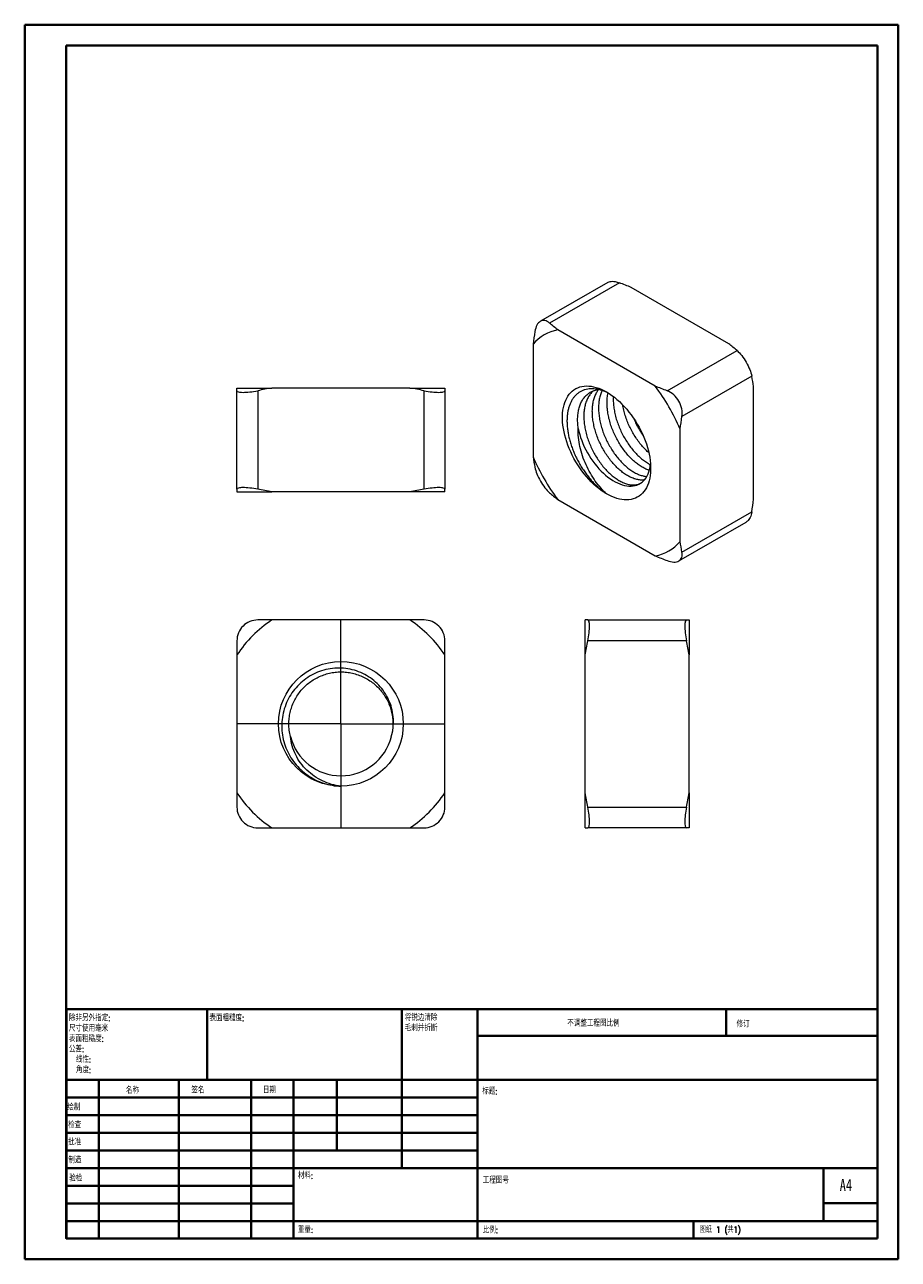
# Model space of a CAD drawing. Header units: millimetres. Extents: x 0 to 210, y 0 to 297.
import ezdxf

# ---------------------------------------------------------------- set-up
doc = ezdxf.new("R2010")
doc.units = ezdxf.units.MM
doc.styles.add('SLDTEXTSTYLE0', font='TXT', dxfattribs={"width": 0.75, "bigfont": 'bigfont'})
doc.styles.add('SLDTEXTSTYLE1', font='TXT', dxfattribs={"width": 0.75})
doc.styles.add('SLDTEXTSTYLE2', font='TXT', dxfattribs={"width": 0.694444, "bigfont": 'bigfont'})

# ---------------------------------------------------------------- blocks, each defined once
blk = doc.blocks.new('SW_NOTE_0')
at = {"color": 0, "linetype": 'Continuous', "lineweight": 0, "char_height": 1.5, "attachment_point": 1, "style": 'SLDTEXTSTYLE0'}
for s, insert in [('\\M+18FAB锐边\\M+190B4\\M+18F9C', (0, 1.93)), ('\\M+196D1\\M+18E68\\M+19BF3\\M+190DC\\M+19266', (0, -0.57))]:
    blk.add_mtext(s, dxfattribs=dict(at, insert=insert))
blk = doc.blocks.new('SW_NOTE_1')
at = {"color": 0, "linetype": 'Continuous', "lineweight": 0, "char_height": 1.5, "attachment_point": 1, "style": 'SLDTEXTSTYLE0'}
for s, insert in [('\\M+18F9C\\M+194F1另\\M+18A4F\\M+18E77\\M+192E8:', (0, 1.93)), ('\\M+18EDA\\M+190A1\\M+18E67\\M+19770\\M+19F7C\\M+195C4', (0, -0.57)), ('\\M+1955C\\M+196CA\\M+19165糙\\M+19378:', (0, -3.07)), ('\\M+18CF6\\M+18DB7:', (0, -5.57)), ('线\\M+190AB:', (1.69, -8.07)), ('\\M+18A70\\M+19378:', (1.69, -10.57))]:
    blk.add_mtext(s, dxfattribs=dict(at, insert=insert))
blk = doc.blocks.new('SW_CENTERMARKSYMBOL_0')
at = {"color": 0, "linetype": 'Continuous', "lineweight": 0}
for p, q in [((0, 12.5), (0, 25)), ((0, 0), (0, 12.5)), ((-12.5, 0), (-25, 0)), ((0, 0), (-12.5, 0)), ((0, 0), (0, -12.5)), ((0, 0), (12.5, 0)), ((12.5, 0), (25, 0)), ((0, -12.5), (0, -25))]:
    blk.add_line(p, q, dxfattribs=at)

msp = doc.modelspace()

# ---------------------------------------------------------------- linework, layer by layer
at = {"color": 7, "linetype": 'Continuous', "lineweight": 40}
for p, q in [((0.08, 0.21), (0.08, 297.21)), ((0.08, 297.21), (210.08, 297.21)), ((210.08, 0.21), (210.08, 297.21)), ((210.08, 292.21), (210.08, 297.21)), ((10.08, 292.21), (205.08, 292.21)), ((10.08, 5.21), (10.08, 292.21)), ((205.08, 5.21), (205.08, 292.21)), ((10.11, 60.37), (205.08, 60.37)), ((10.11, 60.37), (10.11, 5.12)), ((43.91, 43.37), (43.91, 60.37)), ((90.71, 60.37), (90.71, 22.12)), ((108.91, 60.37), (108.91, 5.12)), ((168.68, 54.09), (168.68, 60.46)), ((205.08, 54), (108.91, 54)), ((205.08, 43.37), (10.11, 43.37)), ((17.91, 43.37), (17.91, 5.12)), ((37.1, 43.37), (37.1, 5.12)), ((54.51, 43.37), (54.51, 5.12)), ((64.71, 5.12), (64.71, 43.37)), ((75.11, 26.37), (75.11, 43.37)), ((108.91, 39.12), (10.11, 39.12)), ((108.91, 34.87), (10.11, 34.87)), ((108.91, 30.62), (10.11, 30.62)), ((108.91, 26.37), (10.11, 26.37)), ((64.71, 22.12), (10.11, 22.12)), ((64.71, 22.12), (205.08, 22.12)), ((192.08, 9.46), (192.08, 22.21)), ((64.71, 17.87), (10.11, 17.87)), ((64.71, 13.62), (10.11, 13.62)), ((205.08, 13.71), (192.08, 13.71)), ((10.11, 9.37), (205.08, 9.37)), ((160.88, 5.21), (160.88, 9.46)), ((10.08, 5.21), (205.08, 5.21)), ((205.08, 5.21), (180.99, 5.21)), ((0.08, 0.21), (210.08, 0.21))]:
    msp.add_line(p, q, dxfattribs=at)
at = {"color": 7, "linetype": 'Continuous', "lineweight": 15}
for p, q in [((140.25, 235.22), (124.04, 225.86)), ((143.03, 235.13), (126.26, 225.45)), ((169.35, 220.46), (145.9, 234)), ((151.67, 210.26), (128.22, 223.79)), ((122.27, 220.36), (122.27, 193.28)), ((154.54, 209.12), (171.31, 218.8)), ((174.85, 212.68), (158.08, 203)), ((51.09, 209.81), (59.51, 209.81)), ((51.09, 185.46), (51.09, 209.17)), ((56.09, 209.17), (56.09, 185.46)), ((92.67, 209.81), (59.51, 209.81)), ((92.67, 209.81), (101.09, 209.81)), ((96.09, 185.46), (96.09, 209.17)), ((101.09, 209.17), (101.09, 185.46)), ((175.3, 183.07), (175.3, 210.15)), ((157.62, 172.87), (157.62, 199.95)), ((51.09, 184.81), (59.51, 184.81)), ((92.67, 184.81), (59.51, 184.81)), ((101.09, 184.81), (92.67, 184.81)), ((128.22, 182.97), (151.67, 169.43)), ((158.08, 170.34), (174.85, 180.02)), ((157.33, 168.21), (173.53, 177.57)), ((92.67, 154.02), (59.51, 154.02)), ((134.82, 145.6), (134.82, 154.02)), ((135.46, 154.02), (159.18, 154.02)), ((159.82, 154.02), (159.82, 145.6)), ((159.18, 149.02), (135.46, 149.02)), ((51.09, 145.6), (51.09, 112.43)), ((101.09, 112.43), (101.09, 145.6)), ((134.82, 112.43), (134.82, 145.6)), ((159.82, 112.43), (159.82, 145.6)), ((134.82, 104.02), (134.82, 112.43)), ((159.82, 112.43), (159.82, 104.02)), ((135.46, 109.02), (159.18, 109.02)), ((59.51, 104.02), (92.67, 104.02)), ((159.18, 104.02), (135.46, 104.02))]:
    msp.add_line(p, q, dxfattribs=at)
at = {"color": 7, "linetype": 'Continuous', "lineweight": 15, "flags": 128}
for points in [[(139.95, 184.36), (139.32, 184.75), (138.69, 185.17), (138.07, 185.64), (137.46, 186.14), (136.85, 186.69), (136.25, 187.26), (135.67, 187.87), (135.1, 188.51), (134.55, 189.18), (134.02, 189.87), (133.51, 190.59), (133.02, 191.33), (132.56, 192.09), (132.12, 192.86), (131.71, 193.65), (131.33, 194.45), (130.98, 195.25), (130.66, 196.06), (130.37, 196.87), (130.12, 197.68), (129.9, 198.49), (129.72, 199.29), (129.57, 200.08), (129.46, 200.86), (129.38, 201.62), (129.35, 202.37), (129.35, 203.09), (129.38, 203.8), (129.46, 204.48), (129.57, 205.13), (129.72, 205.75), (129.9, 206.33), (130.12, 206.89), (130.37, 207.41), (130.66, 207.89), (130.98, 208.33), (131.33, 208.73), (131.71, 209.08), (132.12, 209.4), (132.56, 209.66), (133.02, 209.89), (133.51, 210.06), (134.02, 210.19), (134.55, 210.27), (135.1, 210.3), (135.67, 210.29), (136.25, 210.22), (136.85, 210.11), (137.46, 209.95), (138.07, 209.75), (138.69, 209.5), (139.32, 209.2), (139.95, 208.86), (140.58, 208.47), (141.2, 208.05), (141.82, 207.58), (142.44, 207.08), (143.04, 206.54), (143.64, 205.96), (144.22, 205.35), (144.79, 204.71), (145.34, 204.04), (145.87, 203.35), (146.38, 202.63), (146.87, 201.89), (147.34, 201.13), (147.77, 200.36), (148.18, 199.57), (148.56, 198.78), (148.92, 197.97), (149.24, 197.16), (149.52, 196.35), (149.78, 195.54), (150, 194.73), (150.18, 193.93), (150.33, 193.14), (150.44, 192.36), (150.51, 191.6), (150.55, 190.85), (150.55, 190.13), (150.51, 189.42), (150.44, 188.75), (150.33, 188.1), (150.18, 187.48), (150, 186.89), (149.78, 186.33), (149.52, 185.82), (149.24, 185.34), (148.92, 184.9), (148.56, 184.5), (148.18, 184.14), (147.77, 183.83), (147.34, 183.56), (146.87, 183.34), (146.38, 183.16), (145.87, 183.03), (145.34, 182.95), (144.79, 182.92), (144.22, 182.93), (143.64, 183), (143.04, 183.11), (142.44, 183.27), (141.82, 183.47), (141.2, 183.72), (140.58, 184.02), (139.95, 184.36)], [(133.14, 200.09), (133.3, 199.37), (133.49, 198.64), (133.72, 197.9), (133.98, 197.16), (134.27, 196.43), (134.59, 195.7), (134.95, 194.97), (135.33, 194.26), (135.74, 193.57), (136.17, 192.89), (136.62, 192.23), (137.1, 191.59), (137.6, 190.98), (138.11, 190.39), (138.64, 189.84), (139.18, 189.32), (139.73, 188.83), (140.29, 188.38), (140.86, 187.97), (141.43, 187.59), (142, 187.27), (142.57, 186.98), (143.14, 186.74), (143.7, 186.54), (144.25, 186.39), (144.79, 186.29), (145.32, 186.23), (145.83, 186.22), (146.33, 186.26), (146.81, 186.35), (147.26, 186.48), (147.69, 186.66), (148.1, 186.89), (148.48, 187.16), (148.84, 187.47), (149.16, 187.83), (149.45, 188.23), (149.71, 188.67), (149.94, 189.14), (150.13, 189.65), (150.29, 190.19)]]:
    msp.add_lwpolyline(points, dxfattribs=at)
at = {"color": 7, "linetype": 'Continuous', "lineweight": 15}
msp.add_circle((76.09, 129.02), 15, dxfattribs=at)
for centre, radius, start, end in [((130.07, 213.72), 10.24, 100.3958, 139.6149), ((110.31, 179.5), 51.54, 23.3692, 36.6308), ((169.58, 213.72), 51.54, 203.3692, 216.6308), ((149.83, 179.5), 10.24, 280.3959, 319.6149), ((76.09, 129.02), 30, 123.5573, 146.4427), ((76.09, 129.02), 30, 33.5573, 56.4427), ((76.09, 129.02), 12.5, 194.1119, 345.8881), ((76.09, 129.02), 30, 213.5573, 236.4427), ((76.09, 129.02), 30, 303.5573, 326.4427)]:
    msp.add_arc(centre, radius, start, end, dxfattribs=at)
for points, knots in [([(140.25, 235.21), (140.28, 235.23), (140.44, 235.34), (140.82, 235.44), (141.36, 235.5), (141.93, 235.45), (142.49, 235.32), (142.85, 235.2), (143.03, 235.13)], [0, 0, 0, 0, 0.0508378, 0.2616241, 0.4647675, 0.6736737, 0.8354777, 1, 1, 1, 1]), ([(126.26, 225.45), (125.89, 225.77), (125.5, 225.97), (124.74, 226.11), (124.37, 226.05), (123.72, 225.67), (123.43, 225.35), (122.98, 224.52), (122.82, 223.99), (122.72, 223.41)], [0, 0, 0, 0, 0.25, 0.25, 0.5, 0.5, 0.75, 0.75, 1, 1, 1, 1]), ([(171.31, 218.8), (171.68, 218.48), (172.07, 218.08), (172.83, 217.12), (173.2, 216.57), (173.85, 215.43), (174.14, 214.84), (174.59, 213.7), (174.76, 213.16), (174.85, 212.68)], [0, 0, 0, 0, 0.25, 0.25, 0.5, 0.5, 0.75, 0.75, 1, 1, 1, 1]), ([(51.09, 209.17), (51.09, 209.04), (51.22, 208.94), (51.72, 208.8), (52.09, 208.77), (53.02, 208.77), (53.58, 208.8), (54.78, 208.94), (55.44, 209.04), (56.09, 209.17)], [0, 0, 0, 0, 0.25, 0.25, 0.5, 0.5, 0.75, 0.75, 1, 1, 1, 1]), ([(96.09, 209.17), (96.74, 209.04), (97.39, 208.94), (98.6, 208.8), (99.16, 208.77), (100.09, 208.77), (100.46, 208.8), (100.96, 208.94), (101.09, 209.04), (101.09, 209.17)], [0, 0, 0, 0, 0.25, 0.25, 0.5, 0.5, 0.75, 0.75, 1, 1, 1, 1]), ([(140.51, 208.51), (140.39, 208.57), (139.99, 208.79), (139.32, 209.06), (138.5, 209.33), (137.7, 209.52), (136.92, 209.62), (136.15, 209.64), (135.42, 209.56), (134.72, 209.41), (134.06, 209.16), (133.45, 208.83), (132.88, 208.42), (132.37, 207.93), (131.9, 207.36), (131.5, 206.71), (131.15, 205.99), (130.87, 205.2), (130.65, 204.34), (130.51, 203.44), (130.44, 202.48), (130.43, 201.49), (130.5, 200.46), (130.63, 199.39), (130.83, 198.3), (131.1, 197.19), (131.44, 196.06), (131.84, 194.94), (132.3, 193.83), (132.82, 192.74), (133.4, 191.66), (134.03, 190.61), (134.7, 189.61), (135.41, 188.65), (136.16, 187.73), (136.92, 186.9), (137.68, 186.15), (138.42, 185.49), (139.18, 184.89), (139.69, 184.54), (139.95, 184.36)], [0, 0, 0, 0, 0.011466, 0.037295, 0.062634, 0.088414, 0.114194, 0.140429, 0.166122, 0.192274, 0.218426, 0.245051, 0.270871, 0.297131, 0.32339, 0.350105, 0.376544, 0.403457, 0.43037, 0.457773, 0.484212, 0.511106, 0.537999, 0.565357, 0.592405, 0.619931, 0.647458, 0.67548, 0.702666, 0.730042, 0.758002, 0.786158, 0.81368, 0.841388, 0.86968, 0.898174, 0.923269, 0.948723, 0.974177, 1, 1, 1, 1]), ([(133.14, 200.09), (133.09, 200.56), (132.98, 201.5), (132.99, 202.78), (133.11, 203.96), (133.34, 205.03), (133.68, 206.02), (134.13, 206.91), (134.68, 207.67), (135.32, 208.31), (136.03, 208.81), (136.83, 209.18), (137.5, 209.38), (137.92, 209.42), (138.04, 209.42)], [0, 0, 0, 0, 0.095915, 0.190227, 0.27552, 0.36218, 0.449682, 0.537468, 0.62497, 0.71163, 0.796923, 0.882215, 0.968875, 1, 1, 1, 1]), ([(136.83, 209.16), (136.83, 209.16), (136.59, 208.99), (136.18, 208.53), (135.62, 207.77), (135.17, 206.88), (134.83, 205.89), (134.6, 204.82), (134.49, 203.69), (134.48, 202.49), (134.58, 201.23), (134.8, 199.92), (135.11, 198.59), (135.53, 197.26), (136.05, 195.96), (136.64, 194.7), (137.31, 193.49), (138.06, 192.32), (138.87, 191.22), (139.73, 190.2), (140.63, 189.29), (141.54, 188.5), (142.46, 187.84), (143.38, 187.3), (144.3, 186.89), (145.19, 186.61), (146.06, 186.48), (146.86, 186.5), (147.53, 186.63), (147.89, 186.81), (148.03, 186.88)], [0, 0, 0, 0, 0.000144, 0.037633, 0.075486, 0.113463, 0.151316, 0.188806, 0.225703, 0.262601, 0.30009, 0.337944, 0.37592, 0.413774, 0.451263, 0.488161, 0.525058, 0.562548, 0.600401, 0.638378, 0.676231, 0.71372, 0.750618, 0.787516, 0.825005, 0.862858, 0.900835, 0.938688, 0.976178, 1, 1, 1, 1]), ([(149.07, 187.74), (149.01, 187.73), (148.71, 187.65), (148.09, 187.67), (147.24, 187.79), (146.34, 188.06), (145.42, 188.48), (144.5, 189.01), (143.58, 189.68), (142.67, 190.47), (141.77, 191.38), (140.91, 192.4), (140.1, 193.5), (139.35, 194.67), (138.68, 195.88), (138.09, 197.14), (137.58, 198.44), (137.16, 199.77), (136.84, 201.1), (136.63, 202.41), (136.52, 203.67), (136.53, 204.86), (136.64, 206), (136.87, 207.07), (137.22, 208.06), (137.6, 208.85), (137.91, 209.26), (138.04, 209.42)], [0, 0, 0, 0, 0.009551, 0.051789, 0.094164, 0.136401, 0.178233, 0.219404, 0.260575, 0.302406, 0.344644, 0.387019, 0.429257, 0.471088, 0.512259, 0.55343, 0.595261, 0.637499, 0.679874, 0.722112, 0.763943, 0.805114, 0.846285, 0.888117, 0.930354, 0.972729, 1, 1, 1, 1]), ([(138.87, 209.2), (138.82, 209.1), (138.62, 208.71), (138.37, 207.93), (138.14, 206.86), (138.02, 205.73), (138.02, 204.53), (138.12, 203.27), (138.33, 201.96), (138.65, 200.63), (139.07, 199.3), (139.58, 198), (140.18, 196.74), (140.85, 195.53), (141.59, 194.36), (142.4, 193.26), (143.27, 192.24), (144.16, 191.33), (145.08, 190.54), (146, 189.88), (146.92, 189.34), (147.83, 188.92), (148.73, 188.66), (149.33, 188.54), (149.62, 188.55), (149.64, 188.55)], [0, 0, 0, 0, 0.015558, 0.062739, 0.109467, 0.155457, 0.201448, 0.248175, 0.295357, 0.342692, 0.389874, 0.436602, 0.482592, 0.528582, 0.57531, 0.622492, 0.669827, 0.717009, 0.763737, 0.809727, 0.855717, 0.902445, 0.949627, 0.996962, 1, 1, 1, 1]), ([(150.24, 190.02), (150.11, 190.05), (149.7, 190.17), (148.96, 190.52), (148.04, 191.05), (147.12, 191.72), (146.2, 192.51), (145.31, 193.42), (144.44, 194.44), (143.63, 195.54), (142.89, 196.71), (142.22, 197.92), (141.62, 199.18), (141.11, 200.48), (140.69, 201.81), (140.37, 203.14), (140.16, 204.45), (140.06, 205.71), (140.07, 206.9), (140.15, 207.87), (140.28, 208.41), (140.32, 208.6)], [0, 0, 0, 0, 0.0231165, 0.0788959, 0.1337951, 0.1886942, 0.2444736, 0.300795, 0.3572994, 0.4136208, 0.4694002, 0.5242994, 0.5791985, 0.6349779, 0.6912993, 0.7478037, 0.8041251, 0.8599045, 0.9148037, 0.9697028, 1, 1, 1, 1]), ([(158.08, 203), (158.17, 203.58), (158.15, 204.2), (157.9, 205.45), (157.66, 206.08), (157, 207.21), (156.58, 207.74), (155.63, 208.58), (155.1, 208.91), (154.54, 209.12)], [0, 0, 0, 0, 0.25, 0.25, 0.5, 0.5, 0.75, 0.75, 1, 1, 1, 1]), ([(141.58, 207.77), (141.58, 207.77), (141.54, 207.39), (141.56, 206.56), (141.65, 205.31), (141.87, 204), (142.18, 202.67), (142.61, 201.34), (143.12, 200.04), (143.71, 198.78), (144.38, 197.57), (145.13, 196.4), (145.94, 195.3), (146.8, 194.28), (147.7, 193.37), (148.61, 192.58), (149.53, 191.93), (150.17, 191.53), (150.49, 191.38), (150.51, 191.38)], [0, 0, 0, 0, 0.000762, 0.066091, 0.132468, 0.199489, 0.266728, 0.333749, 0.400125, 0.465454, 0.530783, 0.597159, 0.66418, 0.731419, 0.798441, 0.864817, 0.930146, 0.995475, 1, 1, 1, 1]), ([(150.09, 194.27), (149.97, 194.37), (149.55, 194.73), (148.84, 195.47), (147.98, 196.48), (147.17, 197.58), (146.43, 198.75), (145.75, 199.96), (145.16, 201.22), (144.65, 202.52), (144.23, 203.85), (143.96, 204.94), (143.86, 205.56), (143.83, 205.76)], [0, 0, 0, 0, 0.038098, 0.140665, 0.243567, 0.346134, 0.447715, 0.547693, 0.647671, 0.749252, 0.85182, 0.954721, 1, 1, 1, 1]), ([(146.58, 202.32), (146.61, 202.24), (146.8, 201.73), (147.25, 200.82), (147.92, 199.61), (148.43, 198.78), (148.73, 198.38), (148.76, 198.34)], [0, 0, 0, 0, 0.05557, 0.357834, 0.660098, 0.967209, 1, 1, 1, 1]), ([(139.95, 184.36), (138.99, 185.22), (138.09, 186.24), (136.4, 188.62), (135.66, 189.93), (134.71, 192.05), (134.42, 192.77), (133.92, 194.23), (133.71, 194.96), (133.38, 196.45), (133.27, 197.2), (133.13, 198.67), (133.11, 199.39), (133.14, 200.09)], [0, 0, 0, 0, 0.25, 0.25, 0.5, 0.5, 0.625, 0.625, 0.75, 0.75, 0.875, 0.875, 1, 1, 1, 1]), ([(122.72, 190.75), (122.82, 190.27), (122.98, 189.73), (123.43, 188.59), (123.72, 188), (124.37, 186.86), (124.74, 186.31), (125.5, 185.36), (125.89, 184.94), (126.26, 184.62)], [0, 0, 0, 0, 0.25, 0.25, 0.5, 0.5, 0.75, 0.75, 1, 1, 1, 1]), ([(150.29, 190.19), (150.34, 190.42), (150.44, 190.83), (150.48, 191.28), (150.5, 191.48)], [0, 0, 0, 0, 0.559932, 1, 1, 1, 1]), ([(56.09, 185.46), (55.44, 185.59), (54.79, 185.69), (53.58, 185.82), (53.02, 185.86), (52.09, 185.86), (51.72, 185.82), (51.22, 185.69), (51.09, 185.59), (51.09, 185.46)], [0, 0, 0, 0, 0.25, 0.25, 0.5, 0.5, 0.75, 0.75, 1, 1, 1, 1]), ([(101.09, 185.46), (101.09, 185.59), (100.96, 185.69), (100.46, 185.82), (100.09, 185.86), (99.16, 185.86), (98.6, 185.82), (97.39, 185.69), (96.74, 185.59), (96.09, 185.46)], [0, 0, 0, 0, 0.25, 0.25, 0.5, 0.5, 0.75, 0.75, 1, 1, 1, 1]), ([(174.85, 180.02), (174.8, 179.78), (174.71, 179.3), (174.48, 178.69), (174.19, 178.16), (173.87, 177.78), (173.62, 177.64), (173.52, 177.58)], [0, 0, 0, 0, 0.208459, 0.422833, 0.631337, 0.846109, 1, 1, 1, 1]), ([(154.54, 168.3), (155.1, 168.08), (155.62, 167.96), (156.58, 167.93), (157, 168.02), (157.66, 168.4), (157.9, 168.69), (158.15, 169.42), (158.17, 169.86), (158.08, 170.34)], [0, 0, 0, 0, 0.25, 0.25, 0.5, 0.5, 0.75, 0.75, 1, 1, 1, 1]), ([(56.09, 154.02), (55.44, 154.02), (54.79, 153.89), (53.58, 153.39), (53.02, 153.02), (52.09, 152.09), (51.72, 151.53), (51.22, 150.32), (51.09, 149.67), (51.09, 149.02)], [0, 0, 0, 0, 0.25, 0.25, 0.5, 0.5, 0.75, 0.75, 1, 1, 1, 1]), ([(101.09, 149.02), (101.09, 149.67), (100.96, 150.31), (100.46, 151.53), (100.09, 152.09), (99.16, 153.01), (98.6, 153.39), (97.39, 153.89), (96.74, 154.02), (96.09, 154.02)], [0, 0, 0, 0, 0.25, 0.25, 0.5, 0.5, 0.75, 0.75, 1, 1, 1, 1]), ([(135.46, 149.02), (135.59, 149.67), (135.69, 150.31), (135.83, 151.53), (135.87, 152.09), (135.87, 153.01), (135.83, 153.39), (135.69, 153.89), (135.59, 154.02), (135.46, 154.02)], [0, 0, 0, 0, 0.25, 0.25, 0.5, 0.5, 0.75, 0.75, 1, 1, 1, 1]), ([(159.18, 154.02), (159.05, 154.02), (158.95, 153.89), (158.81, 153.39), (158.77, 153.02), (158.77, 152.09), (158.81, 151.53), (158.95, 150.32), (159.05, 149.67), (159.18, 149.02)], [0, 0, 0, 0, 0.25, 0.25, 0.5, 0.5, 0.75, 0.75, 1, 1, 1, 1]), ([(88.21, 125.97), (88.62, 127.35), (88.78, 128.75), (88.63, 131.62), (88.32, 133), (87.24, 135.66), (86.49, 136.86), (84.6, 139.02), (83.51, 139.92), (81.03, 141.37), (79.71, 141.87), (76.9, 142.45), (75.48, 142.51), (72.64, 142.19), (71.27, 141.81), (69.32, 140.92), (68.69, 140.58), (67.51, 139.79), (66.95, 139.36), (65.9, 138.4), (65.41, 137.87), (64.52, 136.77), (64.12, 136.19), (63.41, 134.96), (63.09, 134.31), (62.58, 132.98), (62.37, 132.31), (61.9, 130.24), (61.81, 128.79), (62.03, 125.97), (62.36, 124.56), (63.14, 122.58), (63.45, 121.95), (64.16, 120.71), (64.57, 120.12), (65.45, 119.01), (65.93, 118.49), (66.96, 117.52), (67.52, 117.07), (69.28, 115.85), (70.54, 115.21), (73.26, 114.31), (74.66, 114.06), (76.09, 114.02)], [0, 0, 0, 0, 0.0625, 0.0625, 0.125, 0.125, 0.1875, 0.1875, 0.25, 0.25, 0.3125, 0.3125, 0.375, 0.375, 0.4375, 0.4375, 0.46875, 0.46875, 0.5, 0.5, 0.53125, 0.53125, 0.5625, 0.5625, 0.59375, 0.59375, 0.625, 0.625, 0.6875, 0.6875, 0.75, 0.75, 0.78125, 0.78125, 0.8125, 0.8125, 0.84375, 0.84375, 0.875, 0.875, 0.9375, 0.9375, 1, 1, 1, 1]), ([(63.97, 125.97), (63.86, 126.47), (63.64, 127.48), (63.56, 128.97), (63.64, 130.4), (63.87, 131.79), (64.26, 133.15), (64.81, 134.46), (65.49, 135.7), (66.3, 136.84), (67.23, 137.87), (68.27, 138.8), (69.41, 139.61), (70.65, 140.3), (71.96, 140.84), (73.32, 141.23), (74.7, 141.47), (76.09, 141.54), (77.48, 141.47), (78.86, 141.23), (80.22, 140.84), (81.53, 140.3), (82.77, 139.61), (83.91, 138.8), (84.95, 137.87), (85.87, 136.84), (86.69, 135.7), (87.37, 134.46), (87.92, 133.15), (88.3, 131.79), (88.54, 130.4), (88.61, 129.02), (88.54, 127.63), (88.37, 126.73), (88.28, 126.28)], [0, 0, 0, 0, 0.034407, 0.068238, 0.098835, 0.129921, 0.16131, 0.192801, 0.22419, 0.255277, 0.285873, 0.316469, 0.347556, 0.378944, 0.410435, 0.441824, 0.472911, 0.503507, 0.534103, 0.56519, 0.596579, 0.628069, 0.659458, 0.690545, 0.721141, 0.751737, 0.782824, 0.814213, 0.845704, 0.877092, 0.908179, 0.938775, 0.969372, 1, 1, 1, 1]), ([(76.09, 114.02), (74.55, 114.2), (73.08, 114.62), (70.29, 115.95), (69.03, 116.82), (67.37, 118.42), (66.86, 119), (65.95, 120.23), (65.56, 120.88), (64.88, 122.25), (64.6, 122.98), (64.18, 124.45), (64.04, 125.2), (63.97, 125.97)], [0, 0, 0, 0, 0.25, 0.25, 0.5, 0.5, 0.625, 0.625, 0.75, 0.75, 0.875, 0.875, 1, 1, 1, 1]), ([(51.09, 109.02), (51.09, 108.36), (51.22, 107.72), (51.72, 106.51), (52.09, 105.95), (53.02, 105.02), (53.58, 104.64), (54.78, 104.15), (55.44, 104.02), (56.09, 104.02)], [0, 0, 0, 0, 0.25, 0.25, 0.5, 0.5, 0.75, 0.75, 1, 1, 1, 1]), ([(96.09, 104.02), (96.74, 104.02), (97.39, 104.14), (98.6, 104.64), (99.16, 105.02), (100.09, 105.94), (100.46, 106.5), (100.96, 107.71), (101.09, 108.36), (101.09, 109.02)], [0, 0, 0, 0, 0.25, 0.25, 0.5, 0.5, 0.75, 0.75, 1, 1, 1, 1]), ([(135.46, 104.02), (135.59, 104.02), (135.69, 104.14), (135.83, 104.64), (135.87, 105.02), (135.87, 105.94), (135.83, 106.5), (135.69, 107.71), (135.59, 108.36), (135.46, 109.02)], [0, 0, 0, 0, 0.25, 0.25, 0.5, 0.5, 0.75, 0.75, 1, 1, 1, 1]), ([(159.18, 109.02), (159.05, 108.36), (158.95, 107.72), (158.81, 106.51), (158.77, 105.95), (158.77, 105.02), (158.81, 104.64), (158.95, 104.15), (159.05, 104.02), (159.18, 104.02)], [0, 0, 0, 0, 0.25, 0.25, 0.5, 0.5, 0.75, 0.75, 1, 1, 1, 1])]:
    msp.add_open_spline(points, degree=3, knots=knots, dxfattribs=at)
for points in [[(145.9, 234), (144.95, 234.38), (143.99, 234.76), (143.03, 235.13)], [(122.72, 223.41), (122.56, 222.39), (122.41, 221.37), (122.27, 220.36)], [(128.22, 223.79), (127.56, 224.34), (126.9, 224.89), (126.26, 225.45)], [(171.31, 218.8), (170.67, 219.36), (170.02, 219.91), (169.35, 220.46)], [(175.3, 210.15), (175.16, 211), (175.01, 211.84), (174.85, 212.68)], [(51.09, 209.17), (51.09, 209.4), (51.09, 209.61), (51.09, 209.81)], [(59.51, 209.81), (58.36, 209.61), (57.22, 209.4), (56.09, 209.17)], [(96.09, 209.17), (94.95, 209.4), (93.81, 209.61), (92.67, 209.81)], [(101.09, 209.81), (101.09, 209.61), (101.09, 209.4), (101.09, 209.17)], [(154.54, 209.12), (153.58, 209.49), (152.62, 209.87), (151.67, 210.26)], [(157.62, 199.95), (157.77, 200.96), (157.92, 201.98), (158.08, 203)], [(122.27, 193.28), (122.41, 192.42), (122.56, 191.58), (122.72, 190.75)], [(51.09, 185.46), (51.09, 185.23), (51.09, 185.01), (51.09, 184.81)], [(59.51, 184.81), (58.36, 185.02), (57.22, 185.23), (56.09, 185.46)], [(96.09, 185.46), (94.95, 185.23), (93.81, 185.01), (92.67, 184.81)], [(101.09, 184.81), (101.09, 185.02), (101.09, 185.23), (101.09, 185.46)], [(126.26, 184.62), (126.9, 184.07), (127.56, 183.51), (128.22, 182.97)], [(174.85, 180.02), (175.01, 181.04), (175.16, 182.06), (175.3, 183.07)], [(158.08, 170.34), (157.92, 171.17), (157.77, 172.02), (157.62, 172.87)], [(151.67, 169.43), (152.62, 169.04), (153.58, 168.67), (154.54, 168.3)], [(59.51, 154.02), (58.36, 154.02), (57.22, 154.02), (56.09, 154.02)], [(96.09, 154.02), (94.95, 154.02), (93.81, 154.02), (92.67, 154.02)], [(135.46, 154.02), (135.24, 154.02), (135.02, 154.02), (134.82, 154.02)], [(159.18, 154.02), (159.4, 154.02), (159.62, 154.02), (159.82, 154.02)], [(51.09, 149.02), (51.09, 147.88), (51.09, 146.74), (51.09, 145.6)], [(101.09, 145.6), (101.09, 146.74), (101.09, 147.88), (101.09, 149.02)], [(134.82, 145.6), (135.02, 146.74), (135.24, 147.88), (135.46, 149.02)], [(159.82, 145.6), (159.62, 146.74), (159.4, 147.88), (159.18, 149.02)], [(51.09, 112.43), (51.09, 111.29), (51.09, 110.15), (51.09, 109.02)], [(101.09, 109.02), (101.09, 110.15), (101.09, 111.29), (101.09, 112.43)], [(135.46, 109.02), (135.24, 110.15), (135.02, 111.29), (134.82, 112.43)], [(159.18, 109.02), (159.4, 110.15), (159.62, 111.29), (159.82, 112.43)], [(56.09, 104.02), (57.23, 104.02), (58.36, 104.02), (59.51, 104.02)], [(92.67, 104.02), (93.81, 104.02), (94.95, 104.02), (96.09, 104.02)], [(134.82, 104.02), (135.02, 104.02), (135.24, 104.02), (135.46, 104.02)], [(159.82, 104.02), (159.62, 104.02), (159.4, 104.02), (159.18, 104.02)]]:
    msp.add_open_spline(points, degree=3, dxfattribs=at)

# ---------------------------------------------------------------- block references
at = {"color": 7, "linetype": 'Continuous', "lineweight": 0}
for name, p in [('SW_CENTERMARKSYMBOL_0', (76.09, 129.02)), ('SW_NOTE_1', (10.7, 57.11)), ('SW_NOTE_0', (91.42, 57.19))]:
    msp.add_blockref(name, p, dxfattribs=at)

# ---------------------------------------------------------------- texts
at = {"color": 7, "linetype": 'Continuous', "lineweight": 0, "attachment_point": 1}
for s, insert, char_height, style in [('\\M+1955C\\M+196CA\\M+19165糙\\M+19378:', (44.48, 59.04), 1.5, 'SLDTEXTSTYLE0'), ('\\M+19573调\\M+190AE\\M+18D48\\M+192F6图\\M+194E4\\M+197E1', (130.49, 57.75), 1.5, 'SLDTEXTSTYLE0'), ('\\M+18F43订', (171.21, 57.55), 1.5, 'SLDTEXTSTYLE0'), ('\\M+196BC\\M+18FCC', (24.43, 41.62), 1.5, 'SLDTEXTSTYLE0'), ('签\\M+196BC', (40.14, 41.68), 1.5, 'SLDTEXTSTYLE0'), ('\\M+193FA\\M+18AFA', (57.33, 41.7), 1.5, 'SLDTEXTSTYLE0'), ('标题:', (110.07, 41.4), 1.5, 'SLDTEXTSTYLE0'), ('绘\\M+190A7', (10.32, 37.55), 1.5, 'SLDTEXTSTYLE0'), ('检查', (10.52, 33.28), 1.5, 'SLDTEXTSTYLE0'), ('\\M+194E1\\M+18F79', (10.51, 29.19), 1.5, 'SLDTEXTSTYLE0'), ('\\M+190A7\\M+191A2', (10.57, 24.85), 1.5, 'SLDTEXTSTYLE0'), ('\\M+18DDE\\M+197BF:', (65.76, 21.11), 1.5, 'SLDTEXTSTYLE0'), ('验检', (10.78, 20.47), 1.5, 'SLDTEXTSTYLE0'), ('\\M+18D48\\M+192F6图\\M+18D86', (110.18, 19.99), 1.5, 'SLDTEXTSTYLE0'), ('A4', (196, 19.52), 2.91, 'SLDTEXTSTYLE1'), ('\\M+18F64\\M+197CA:', (65.73, 8.07), 1.4986, 'SLDTEXTSTYLE0'), ('\\M+194E4\\M+197E1:', (110.18, 8.02), 1.5, 'SLDTEXTSTYLE0'), ('图纸 1 (\\M+18BA41)', (162.36, 8.11), 1.5, 'SLDTEXTSTYLE2')]:
    msp.add_mtext(s, dxfattribs=dict(at, insert=insert, char_height=char_height, style=style))

doc.saveas('drawing.dxf')
